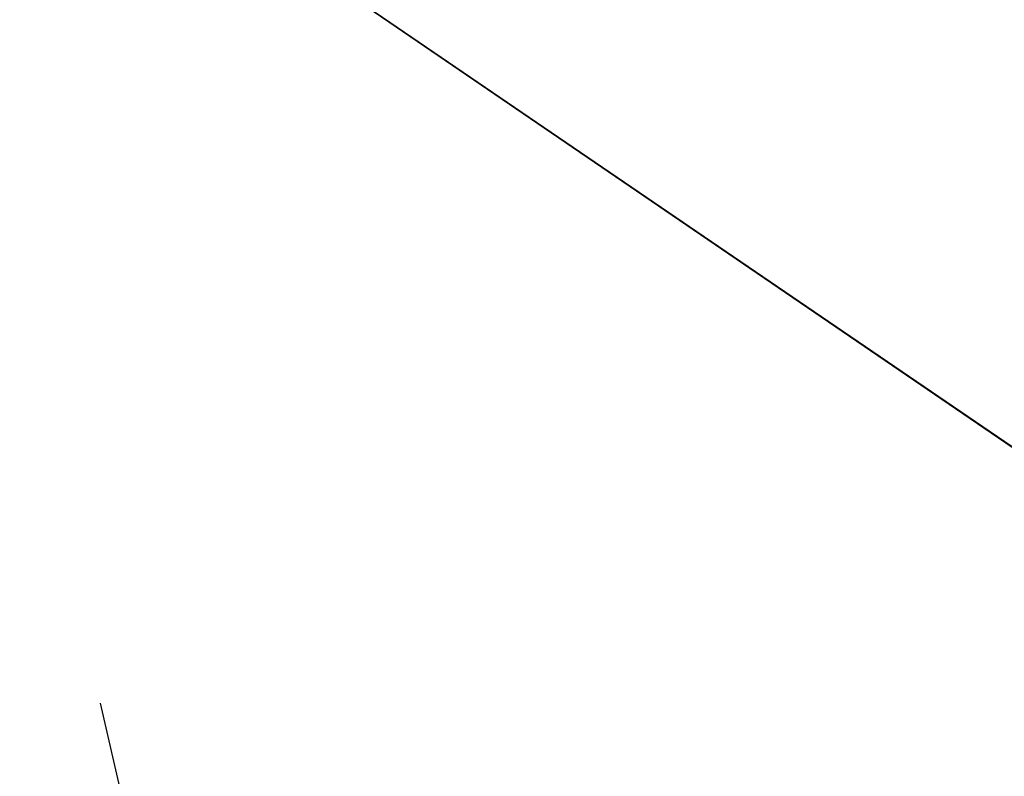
# Model space of a CAD drawing. Header units: centimetres. Extents: x -54 to 171, y -22 to 171.
# Tile 157 of 256: x -31.3406 to -31.2374, y 83.3366 to 83.4159. Entities that reach past the tile are written whole.
import ezdxf

# ---------------------------------------------------------------- set-up
doc = ezdxf.new("R2010")
doc.units = ezdxf.units.CM
doc.header["$MEASUREMENT"] = 0
for name, color, linetype in [('Frida DC -V3 v33_Sketch16', 7, 'Continuous'), ('Frida DC -V3 v33_Sketch40', 7, 'Continuous'), ('Frida DC -V3 v33_Sketch43', 7, 'Continuous'), ('Frida DC -V3 v33_Sketch59', 7, 'Continuous')]:
    doc.layers.add(name, color=color, linetype=linetype)

msp = doc.modelspace()

# ---------------------------------------------------------------- linework, layer by layer
at = {"layer": 'Frida DC -V3 v33_Sketch16'}
for points, knots in [([(-31.37571, 83.37369, 4.9625), (-29.83873, 76.76289, 4.9625), (-28.29979, 70.14825, 4.9625), (-25.22161, 56.92609, 4.9625), (-23.68052, 50.31057, 4.9625), (-22.13948, 43.69917, 4.9625)], [-40.726872, -40.726872, -40.726872, -40.726872, -20.365873, -20.365873, 0, 0, 0, 0]), ([(-22.13948, 43.69917, 5.4625), (-23.67387, 50.30637, 5.4625), (-25.20818, 56.91801, 5.4625), (-28.2718, 70.13019, 5.4625), (-29.80309, 76.73929, 5.4625), (-31.3321, 83.34431, 5.4625)], [-40.688562, -40.688562, -40.688562, -40.688562, -20.339081, -20.339081, 0, 0, 0, 0])]:
    msp.add_open_spline(points, degree=3, knots=knots, dxfattribs=at)
at = {"layer": 'Frida DC -V3 v33_Sketch40'}
for p, q in [((29.02229, 42.22983, -191.5), (-53.94142, 98.87265, -195.00799)), ((29.02229, 42.22983, -233.5), (-49.57052, 95.88845, -230.17682))]:
    msp.add_line(p, q, dxfattribs=at)
at = {"layer": 'Frida DC -V3 v33_Sketch43'}
for p, q in [((-28.49487, 81.49921, -212.5), (-31.76775, 83.73375, -212.5)), ((-31.76775, 83.73375, -212.5), (-31.18964, 83.33904, -212.5)), ((-31.76775, 83.73375, -212.5), (-30.61153, 82.94434, -212.5))]:
    msp.add_line(p, q, dxfattribs=at)
at = {"layer": 'Frida DC -V3 v33_Sketch59'}
for p, q in [((-24.78913, 78.96915), (-33.04785, 84.60772)), ((-33.04785, 84.60772, 23.34295), (-24.78913, 78.96915, 23.34295))]:
    msp.add_line(p, q, dxfattribs=at)

doc.saveas('drawing.dxf')
